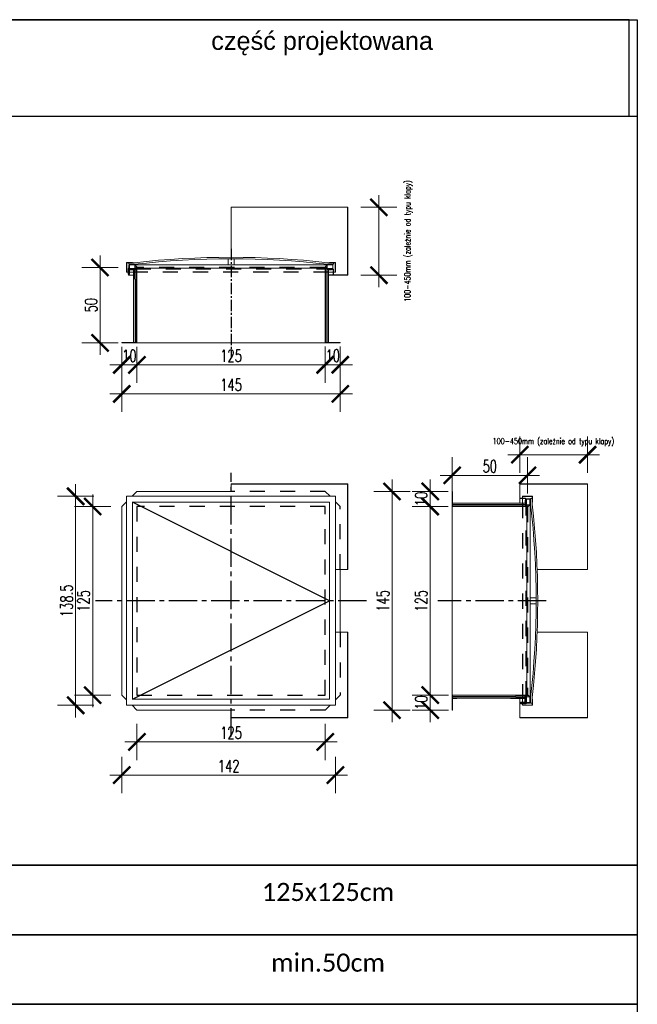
# Model space of a CAD drawing. Header units: millimetres. Extents: x 3270 to 4395, y 1975 to 3283.
# Tile 3 of 3: x 3985 to 4395, y 2630 to 3283. Entities that reach past the tile are written whole.
import ezdxf

# ---------------------------------------------------------------- set-up
doc = ezdxf.new("R2010")
doc.units = ezdxf.units.MM
doc.linetypes.add('CENTER2', pattern=[1.125, 0.75, -0.125, 0.125, -0.125])
doc.linetypes.add('PRZERYW', pattern=[4, 2, -2])
for name, color, linetype in [('CIENKA', 1, 'Continuous'), ('DESCR', 43, 'Continuous'), ('OSIE', 4, 'CENTER2'), ('PRZERYWANA', 1, 'PRZERYW')]:
    doc.layers.add(name, color=color, linetype=linetype)
doc.layers.add('GRUBA', color=7, linetype='Continuous', lineweight=18)
doc.layers.add('WYMIAROWA', color=5, linetype='Continuous', lineweight=5)
doc.styles.add('SIMPLEX', font='SIMPLEX.SHX', dxfattribs={"width": 0.7})
doc.styles.get("Standard").update_dxf_attribs({"font": 'arial.ttf'})
doc.linetypes.add('BATTING', pattern='A,0.0001,-0.1,[134,ltypeshp.shx,S=0.1,R=0,X=-0.1,Y=0],-0.2,[134,ltypeshp.shx,S=0.1,R=180,X=0.1,Y=0],-0.1', length=0.4001)
doc.dimstyles.new('OL PB 100', dxfattribs={"dimscale": 4, "dimtxt": 4, "dimasz": 0.2, "dimexe": 10, "dimexo": 10, "dimgap": 0.5, "dimtad": 1, "dimdec": 1, "dimrnd": 0.5, "dimzin": 9, "dimdsep": 46, "dimtxsty": 'SIMPLEX', "dimblk": 'thick_MSz', "dimcen": 0.05, "dimdle": 8, "dimse1": 1, "dimse2": 1, "dimclrd": 256, "dimclre": 256, "dimclrt": 3, "dimadec": 1, "dimazin": 2, "dimtfac": 1, "dimtdec": 1, "dimtix": 1, "dimtofl": 0, "dimtmove": 2, "dimatfit": 3, "dimldrblk": 'thick_MSz', "dimfxl": 10, "dimfxlon": 1, "dimtolj": 1, "dimlwd": -1, "dimlwe": -1, "dimarcsym": 0})

# ---------------------------------------------------------------- blocks, each defined once
blk = doc.blocks.new('thick_MSz')
for p, q in [((0, 15), (0, -15)), ((-10, 0), (10, 0))]:
    blk.add_line(p, q)
at = {"const_width": 2, "elevation": 2}
blk.add_lwpolyline([(-7.07, -7.07), (7.07, 7.07)], dxfattribs=at)
blk = doc.blocks.new('*D67')
at = {"layer": 'Defpoints', "color": 0, "transparency": 16777216}
for p in [(4062.77, 2834.78), (4187.77, 2834.78), (4187.77, 2803.71)]:
    blk.add_point(p, dxfattribs=at)
at = {"layer": 'WYMIAROWA', "transparency": 16777216}
blk.add_line((4063.57, 2803.71), (4186.97, 2803.71), dxfattribs=at)
at = {"layer": 'WYMIAROWA', "transparency": 16777216, "xscale": 0.8, "yscale": 0.8, "zscale": 0.8, "rotation": 180}
blk.add_blockref('thick_MSz', (4062.77, 2803.71), dxfattribs=at)
at = {"layer": 'WYMIAROWA', "transparency": 16777216, "xscale": 0.8, "yscale": 0.8, "zscale": 0.8}
blk.add_blockref('thick_MSz', (4187.77, 2803.71), dxfattribs=at)
at = {"layer": 'WYMIAROWA', "color": 3, "transparency": 16777216, "insert": (4125.27, 2809.71), "char_height": 8, "attachment_point": 5, "style": 'SIMPLEX'}
blk.add_mtext('\\A1;125', dxfattribs=at)
blk = doc.blocks.new('*D68')
at = {"layer": 'Defpoints', "color": 0, "transparency": 16777216}
for p in [(4052.77, 2834.78), (4194.57, 2834.78), (4194.57, 2781.71)]:
    blk.add_point(p, dxfattribs=at)
at = {"layer": 'WYMIAROWA', "transparency": 16777216}
blk.add_line((4053.57, 2781.71), (4193.77, 2781.71), dxfattribs=at)
at = {"layer": 'WYMIAROWA', "transparency": 16777216, "xscale": 0.8, "yscale": 0.8, "zscale": 0.8, "rotation": 180}
blk.add_blockref('thick_MSz', (4052.77, 2781.71), dxfattribs=at)
at = {"layer": 'WYMIAROWA', "transparency": 16777216, "xscale": 0.8, "yscale": 0.8, "zscale": 0.8}
blk.add_blockref('thick_MSz', (4194.57, 2781.71), dxfattribs=at)
at = {"layer": 'WYMIAROWA', "color": 3, "transparency": 16777216, "insert": (4123.67, 2787.71), "char_height": 8, "attachment_point": 5, "style": 'SIMPLEX'}
blk.add_mtext('\\A1;142', dxfattribs=at)
blk = doc.blocks.new('*D69')
at = {"layer": 'Defpoints', "color": 0, "transparency": 16777216}
for p in [(4033.44, 2959.78), (4062.77, 2959.78), (4062.77, 2834.78)]:
    blk.add_point(p, dxfattribs=at)
at = {"layer": 'WYMIAROWA', "transparency": 16777216}
blk.add_line((4033.44, 2835.58), (4033.44, 2958.98), dxfattribs=at)
at = {"layer": 'WYMIAROWA', "transparency": 16777216, "xscale": 0.8, "yscale": 0.8, "zscale": 0.8}
for p, rotation in [((4033.44, 2959.78), 90), ((4033.44, 2834.78), 270)]:
    blk.add_blockref('thick_MSz', p, dxfattribs=dict(at, rotation=rotation))
at = {"layer": 'WYMIAROWA', "color": 3, "transparency": 16777216, "insert": (4027.44, 2897.28), "char_height": 8, "attachment_point": 5, "rotation": 90, "style": 'SIMPLEX'}
blk.add_mtext('\\A1;125', dxfattribs=at)
blk = doc.blocks.new('*D70')
at = {"layer": 'Defpoints', "color": 0, "transparency": 16777216}
for p in [(4022.15, 2966.58), (4055.98, 2966.58), (4055.98, 2827.99)]:
    blk.add_point(p, dxfattribs=at)
at = {"layer": 'WYMIAROWA', "transparency": 16777216}
blk.add_line((4022.15, 2828.79), (4022.15, 2965.78), dxfattribs=at)
at = {"layer": 'WYMIAROWA', "transparency": 16777216, "xscale": 0.8, "yscale": 0.8, "zscale": 0.8}
for p, rotation in [((4022.15, 2966.58), 90), ((4022.15, 2827.99), 270)]:
    blk.add_blockref('thick_MSz', p, dxfattribs=dict(at, rotation=rotation))
at = {"layer": 'WYMIAROWA', "color": 3, "transparency": 16777216, "insert": (4016.15, 2897.28), "char_height": 8, "attachment_point": 5, "rotation": 90, "style": 'SIMPLEX'}
blk.add_mtext('\\A1;138.5', dxfattribs=at)
blk = doc.blocks.new('*D55')
at = {"layer": 'Defpoints', "color": 0, "transparency": 16777216}
for p in [(4322.01, 2980.45), (4272.01, 2959.78), (4322.01, 2959.78)]:
    blk.add_point(p, dxfattribs=at)
at = {"layer": 'WYMIAROWA', "transparency": 16777216}
blk.add_line((4272.81, 2980.45), (4321.21, 2980.45), dxfattribs=at)
at = {"layer": 'WYMIAROWA', "transparency": 16777216, "xscale": 0.8, "yscale": 0.8, "zscale": 0.8, "rotation": 180}
blk.add_blockref('thick_MSz', (4272.01, 2980.45), dxfattribs=at)
at = {"layer": 'WYMIAROWA', "transparency": 16777216, "xscale": 0.8, "yscale": 0.8, "zscale": 0.8}
blk.add_blockref('thick_MSz', (4322.01, 2980.45), dxfattribs=at)
at = {"layer": 'WYMIAROWA', "color": 3, "transparency": 16777216, "insert": (4297.01, 2986.45), "char_height": 8, "attachment_point": 5, "style": 'SIMPLEX'}
blk.add_mtext('\\A1;50', dxfattribs=at)
blk = doc.blocks.new('*D56')
at = {"layer": 'Defpoints', "color": 0, "transparency": 16777216}
for p in [(4361.91, 2994.15), (4316.91, 2974.78), (4361.91, 2974.78)]:
    blk.add_point(p, dxfattribs=at)
at = {"layer": 'WYMIAROWA', "transparency": 16777216}
blk.add_line((4317.71, 2994.15), (4361.11, 2994.15), dxfattribs=at)
at = {"layer": 'WYMIAROWA', "transparency": 16777216, "xscale": 0.8, "yscale": 0.8, "zscale": 0.8, "rotation": 180}
blk.add_blockref('thick_MSz', (4316.91, 2994.15), dxfattribs=at)
at = {"layer": 'WYMIAROWA', "transparency": 16777216, "xscale": 0.8, "yscale": 0.8, "zscale": 0.8}
blk.add_blockref('thick_MSz', (4361.91, 2994.15), dxfattribs=at)
at = {"layer": 'WYMIAROWA', "color": 3, "transparency": 16777216, "insert": (4339.21, 3002.54), "char_height": 4, "attachment_point": 5, "style": 'SIMPLEX'}
blk.add_mtext('\\A1;100-450mm (zależnie od typu klapy)', dxfattribs=at)
blk = doc.blocks.new('*D65')
at = {"layer": 'Defpoints', "color": 0, "transparency": 16777216}
for p in [(4038.35, 3118.31), (4059.02, 3118.31), (4059.02, 3068.31)]:
    blk.add_point(p, dxfattribs=at)
at = {"layer": 'WYMIAROWA', "transparency": 16777216}
blk.add_line((4038.35, 3069.11), (4038.35, 3117.51), dxfattribs=at)
at = {"layer": 'WYMIAROWA', "transparency": 16777216, "xscale": 0.8, "yscale": 0.8, "zscale": 0.8}
for p, rotation in [((4038.35, 3118.31), 90), ((4038.35, 3068.31), 270)]:
    blk.add_blockref('thick_MSz', p, dxfattribs=dict(at, rotation=rotation))
at = {"layer": 'WYMIAROWA', "color": 3, "transparency": 16777216, "insert": (4032.35, 3093.31), "char_height": 8, "attachment_point": 5, "rotation": 90, "style": 'SIMPLEX'}
blk.add_mtext('\\A1;50', dxfattribs=at)
blk = doc.blocks.new('*D66')
at = {"layer": 'Defpoints', "color": 0, "transparency": 16777216}
for p in [(4204.02, 3158.21), (4223.39, 3158.21), (4204.02, 3113.21)]:
    blk.add_point(p, dxfattribs=at)
at = {"layer": 'WYMIAROWA', "transparency": 16777216}
blk.add_line((4223.39, 3114.01), (4223.39, 3157.41), dxfattribs=at)
at = {"layer": 'WYMIAROWA', "transparency": 16777216, "xscale": 0.8, "yscale": 0.8, "zscale": 0.8}
for p, rotation in [((4223.39, 3158.21), 90), ((4223.39, 3113.21), 270)]:
    blk.add_blockref('thick_MSz', p, dxfattribs=dict(at, rotation=rotation))
at = {"layer": 'WYMIAROWA', "color": 3, "transparency": 16777216, "insert": (4242.97, 3135.85), "char_height": 4, "attachment_point": 5, "rotation": 90, "style": 'SIMPLEX'}
blk.add_mtext('\\A1;100-450mm (zależnie od typu klapy)', dxfattribs=at)
blk = doc.blocks.new('*D57')
at = {"layer": 'Defpoints', "color": 0, "transparency": 16777216}
for p in [(4062.77, 3063.71), (4187.77, 3063.71), (4062.77, 3053.75)]:
    blk.add_point(p, dxfattribs=at)
at = {"layer": 'WYMIAROWA', "transparency": 16777216}
blk.add_line((4186.97, 3053.75), (4063.57, 3053.75), dxfattribs=at)
at = {"layer": 'WYMIAROWA', "transparency": 16777216, "xscale": 0.8, "yscale": 0.8, "zscale": 0.8, "rotation": 180}
blk.add_blockref('thick_MSz', (4062.77, 3053.75), dxfattribs=at)
at = {"layer": 'WYMIAROWA', "transparency": 16777216, "xscale": 0.8, "yscale": 0.8, "zscale": 0.8}
blk.add_blockref('thick_MSz', (4187.77, 3053.75), dxfattribs=at)
at = {"layer": 'WYMIAROWA', "color": 3, "transparency": 16777216, "insert": (4125.27, 3059.75), "char_height": 8, "attachment_point": 5, "style": 'SIMPLEX'}
blk.add_mtext('\\A1;125', dxfattribs=at)
blk = doc.blocks.new('*D58')
at = {"layer": 'Defpoints', "color": 0, "transparency": 16777216}
for p in [(4052.77, 3068.31), (4062.77, 3068.56), (4052.77, 3053.75)]:
    blk.add_point(p, dxfattribs=at)
at = {"layer": 'WYMIAROWA', "transparency": 16777216}
for p, q in [((4051.97, 3053.75), (4051.17, 3053.75)), ((4063.57, 3053.75), (4064.37, 3053.75))]:
    blk.add_line(p, q, dxfattribs=at)
at = {"layer": 'WYMIAROWA', "transparency": 16777216, "xscale": 0.8, "yscale": 0.8, "zscale": 0.8}
blk.add_blockref('thick_MSz', (4052.77, 3053.75), dxfattribs=at)
at = {"layer": 'WYMIAROWA', "transparency": 16777216, "xscale": 0.8, "yscale": 0.8, "zscale": 0.8, "rotation": 180}
blk.add_blockref('thick_MSz', (4062.77, 3053.75), dxfattribs=at)
at = {"layer": 'WYMIAROWA', "color": 3, "transparency": 16777216, "insert": (4057.77, 3059.75), "char_height": 8, "attachment_point": 5, "style": 'SIMPLEX'}
blk.add_mtext('\\A1;10', dxfattribs=at)
blk = doc.blocks.new('*D59')
at = {"layer": 'Defpoints', "color": 0, "transparency": 16777216}
for p in [(4187.77, 3068.39), (4197.77, 3068.39), (4197.77, 3053.82)]:
    blk.add_point(p, dxfattribs=at)
at = {"layer": 'WYMIAROWA', "transparency": 16777216}
for p, q in [((4186.97, 3053.82), (4186.17, 3053.82)), ((4198.57, 3053.82), (4199.37, 3053.82))]:
    blk.add_line(p, q, dxfattribs=at)
at = {"layer": 'WYMIAROWA', "transparency": 16777216, "xscale": 0.8, "yscale": 0.8, "zscale": 0.8}
blk.add_blockref('thick_MSz', (4187.77, 3053.82), dxfattribs=at)
at = {"layer": 'WYMIAROWA', "transparency": 16777216, "xscale": 0.8, "yscale": 0.8, "zscale": 0.8, "rotation": 180}
blk.add_blockref('thick_MSz', (4197.77, 3053.82), dxfattribs=at)
at = {"layer": 'WYMIAROWA', "color": 3, "transparency": 16777216, "insert": (4192.77, 3059.82), "char_height": 8, "attachment_point": 5, "style": 'SIMPLEX'}
blk.add_mtext('\\A1;10', dxfattribs=at)
blk = doc.blocks.new('*D60')
at = {"layer": 'Defpoints', "color": 0, "transparency": 16777216}
for p in [(4052.77, 3068.31), (4197.77, 3068.39), (4052.77, 3034.49)]:
    blk.add_point(p, dxfattribs=at)
at = {"layer": 'WYMIAROWA', "transparency": 16777216}
blk.add_line((4196.97, 3034.49), (4053.57, 3034.49), dxfattribs=at)
at = {"layer": 'WYMIAROWA', "transparency": 16777216, "xscale": 0.8, "yscale": 0.8, "zscale": 0.8, "rotation": 180}
blk.add_blockref('thick_MSz', (4052.77, 3034.49), dxfattribs=at)
at = {"layer": 'WYMIAROWA', "transparency": 16777216, "xscale": 0.8, "yscale": 0.8, "zscale": 0.8}
blk.add_blockref('thick_MSz', (4197.77, 3034.49), dxfattribs=at)
at = {"layer": 'WYMIAROWA', "color": 3, "transparency": 16777216, "insert": (4125.27, 3040.49), "char_height": 8, "attachment_point": 5, "style": 'SIMPLEX'}
blk.add_mtext('\\A1;145', dxfattribs=at)
blk = doc.blocks.new('*D61')
at = {"layer": 'Defpoints', "color": 0, "transparency": 16777216}
for p in [(4267.41, 2959.78), (4257.45, 2834.78), (4267.41, 2834.78)]:
    blk.add_point(p, dxfattribs=at)
at = {"layer": 'WYMIAROWA', "transparency": 16777216}
blk.add_line((4257.45, 2958.98), (4257.45, 2835.58), dxfattribs=at)
at = {"layer": 'WYMIAROWA', "transparency": 16777216, "xscale": 0.8, "yscale": 0.8, "zscale": 0.8}
for p, rotation in [((4257.45, 2959.78), 90), ((4257.45, 2834.78), 270)]:
    blk.add_blockref('thick_MSz', p, dxfattribs=dict(at, rotation=rotation))
at = {"layer": 'WYMIAROWA', "color": 3, "transparency": 16777216, "insert": (4251.45, 2897.28), "char_height": 8, "attachment_point": 5, "rotation": 90, "style": 'SIMPLEX'}
blk.add_mtext('\\A1;125', dxfattribs=at)
blk = doc.blocks.new('*D62')
at = {"layer": 'Defpoints', "color": 0, "transparency": 16777216}
for p in [(4272.26, 2834.78), (4257.52, 2824.78), (4272.09, 2824.78)]:
    blk.add_point(p, dxfattribs=at)
at = {"layer": 'WYMIAROWA', "transparency": 16777216}
for p, q in [((4257.52, 2835.58), (4257.52, 2836.38)), ((4257.52, 2823.98), (4257.52, 2823.18))]:
    blk.add_line(p, q, dxfattribs=at)
at = {"layer": 'WYMIAROWA', "transparency": 16777216, "xscale": 0.8, "yscale": 0.8, "zscale": 0.8}
for p, rotation in [((4257.52, 2834.78), 270), ((4257.52, 2824.78), 90)]:
    blk.add_blockref('thick_MSz', p, dxfattribs=dict(at, rotation=rotation))
at = {"layer": 'WYMIAROWA', "color": 3, "transparency": 16777216, "insert": (4251.52, 2829.78), "char_height": 8, "attachment_point": 5, "rotation": 90, "style": 'SIMPLEX'}
blk.add_mtext('\\A1;10', dxfattribs=at)
blk = doc.blocks.new('*D63')
at = {"layer": 'Defpoints', "color": 0, "transparency": 16777216}
for p in [(4257.45, 2969.78), (4272.01, 2969.78), (4272.01, 2959.78)]:
    blk.add_point(p, dxfattribs=at)
at = {"layer": 'WYMIAROWA', "transparency": 16777216}
for p, q in [((4257.45, 2970.58), (4257.45, 2971.38)), ((4257.45, 2958.98), (4257.45, 2958.18))]:
    blk.add_line(p, q, dxfattribs=at)
at = {"layer": 'WYMIAROWA', "transparency": 16777216, "xscale": 0.8, "yscale": 0.8, "zscale": 0.8}
for p, rotation in [((4257.45, 2969.78), 270), ((4257.45, 2959.78), 90)]:
    blk.add_blockref('thick_MSz', p, dxfattribs=dict(at, rotation=rotation))
at = {"layer": 'WYMIAROWA', "color": 3, "transparency": 16777216, "insert": (4251.45, 2964.78), "char_height": 8, "attachment_point": 5, "rotation": 90, "style": 'SIMPLEX'}
blk.add_mtext('\\A1;10', dxfattribs=at)
blk = doc.blocks.new('*D64')
at = {"layer": 'Defpoints', "color": 0, "transparency": 16777216}
for p in [(4272.01, 2969.78), (4232.13, 2824.78), (4272.09, 2824.78)]:
    blk.add_point(p, dxfattribs=at)
at = {"layer": 'WYMIAROWA', "transparency": 16777216}
blk.add_line((4232.13, 2968.98), (4232.13, 2825.58), dxfattribs=at)
at = {"layer": 'WYMIAROWA', "transparency": 16777216, "xscale": 0.8, "yscale": 0.8, "zscale": 0.8}
for p, rotation in [((4232.13, 2969.78), 90), ((4232.13, 2824.78), 270)]:
    blk.add_blockref('thick_MSz', p, dxfattribs=dict(at, rotation=rotation))
at = {"layer": 'WYMIAROWA', "color": 3, "transparency": 16777216, "insert": (4226.13, 2897.28), "char_height": 8, "attachment_point": 5, "rotation": 90, "style": 'SIMPLEX'}
blk.add_mtext('\\A1;145', dxfattribs=at)

msp = doc.modelspace()

# ---------------------------------------------------------------- linework, layer by layer
at = {"layer": 'CIENKA', "color": 252, "linetype": 'BATTING', "ltscale": 0.1}
msp.add_line((4061.41, 3110.66), (4061.41, 3116.66), dxfattribs=at)
at = {"layer": 'CIENKA', "linetype": 'BATTING', "ltscale": 2}
for p, q in [((4188.92, 3116.96), (4188.92, 3068.46)), ((4061.62, 3110.66), (4061.62, 3068.46)), ((4320.66, 2960.93), (4272.16, 2960.93)), ((4314.36, 2833.63), (4272.16, 2833.63))]:
    msp.add_line(p, q, dxfattribs=at)
at = {"layer": 'CIENKA', "linetype": 'BATTING', "ltscale": 20}
msp.add_line((4314.36, 2833.42), (4320.36, 2833.42), dxfattribs=at)
at = {"layer": 'CIENKA', "color": 4}
msp.add_lwpolyline([(4059.95, 2831.96), (4190.6, 2897.28), (4059.95, 2962.61)], dxfattribs=at)
at = {"layer": 'DESCR'}
for points in [[(3269.89, 3218.62), (4389.51, 3218.62), (4389.51, 3282.63), (3269.89, 3282.63)], [(3973.74, 3282.63), (4394.91, 3282.63), (4394.91, 2722.02), (3973.74, 2722.02)], [(3269.89, 3218.62), (4394.91, 3218.62), (4394.91, 2020.66), (3269.89, 2020.66)], [(3973.74, 2722.02), (4394.91, 2722.02), (4394.91, 2722.02), (3973.74, 2722.02)], [(3973.74, 2722.02), (4394.91, 2722.02), (4394.91, 2675.87), (3973.74, 2675.87)], [(3973.74, 2675.87), (4394.91, 2675.87), (4394.91, 2629.71), (3973.74, 2629.71)], [(3973.74, 2629.71), (4394.91, 2629.71), (4394.91, 2583.55), (3973.74, 2583.55)]]:
    msp.add_lwpolyline(points, close=True, dxfattribs=at)
at = {"layer": 'GRUBA'}
for p, q in [((4202.77, 3158.21), (4125.27, 3158.21)), ((4125.27, 3158.21), (4125.27, 3125.1)), ((4202.65, 3113.34), (4202.65, 3158.21)), ((4202.77, 3113.21), (4202.77, 3158.21)), ((4055.98, 3115.11), (4055.98, 3121.36)), ((4056.13, 3121.31), (4056.13, 3115.11)), ((4056.23, 3121.61), (4059.95, 3121.61)), ((4059.98, 3121.46), (4056.28, 3121.46)), ((4061.08, 3121.46), (4057.34, 3121.46)), ((4057.34, 3121.46), (4057.34, 3120.41)), ((4059.95, 3121.61), (4059.95, 3121.46)), ((4123.27, 3124.06), (4123.27, 3120.11)), ((4127.27, 3124.06), (4123.27, 3124.06)), ((4125.27, 3124.26), (4125.27, 3124.06)), ((4127.27, 3124.06), (4127.27, 3120.11)), ((4189.46, 3121.46), (4193.2, 3121.46)), ((4190.37, 3121.46), (4189.46, 3121.46)), ((4191.4, 3121.46), (4190.4, 3121.46)), ((4190.57, 3121.46), (4194.27, 3121.46)), ((4194.32, 3121.61), (4190.6, 3121.61)), ((4190.6, 3121.61), (4190.6, 3121.46)), ((4193.2, 3121.46), (4193.2, 3120.41)), ((4194.42, 3121.31), (4194.42, 3115.11)), ((4194.57, 3115.11), (4194.57, 3121.36)), ((4055.98, 3115.11), (4056.13, 3115.11)), ((4056.13, 3115.11), (4056.97, 3115.11)), ((4056.97, 3114.16), (4056.97, 3117.19)), ((4057.34, 3118), (4057, 3117.32)), ((4057.27, 3114.62), (4057.27, 3117.19)), ((4057.27, 3114.62), (4057.27, 3116.86)), ((4057.27, 3115.04), (4057.42, 3115.04)), ((4057.3, 3117.32), (4057.64, 3118)), ((4061.08, 3120.41), (4057.34, 3120.41)), ((4057.37, 3118.13), (4057.37, 3119.86)), ((4057.37, 3119.86), (4057.67, 3119.86)), ((4057.42, 3116.86), (4057.42, 3114.66)), ((4057.42, 3115.92), (4057.42, 3114.66)), ((4057.67, 3115.11), (4057.42, 3115.11)), ((4057.47, 3114.66), (4057.67, 3114.66)), ((4057.52, 3117.11), (4061.7, 3117.11)), ((4061.7, 3116.96), (4057.52, 3116.96)), ((4057.67, 3119.86), (4057.67, 3118.13)), ((4057.67, 3116.66), (4057.67, 3114.16)), ((4057.97, 3116.56), (4057.97, 3114.16)), ((4060.52, 3115.11), (4057.97, 3115.11)), ((4062.17, 3116.66), (4058.07, 3116.66)), ((4059.17, 3120.11), (4059.17, 3120.41)), ((4059.17, 3117.11), (4059.17, 3117.41)), ((4059.24, 3117.11), (4059.74, 3117.11)), ((4059.24, 3117.11), (4059.74, 3117.11)), ((4060.17, 3120.11), (4060.17, 3120.41)), ((4060.17, 3117.11), (4060.17, 3117.41)), ((4060.52, 3106.96), (4060.52, 3116.66)), ((4060.62, 3068.46), (4060.62, 3116.66)), ((4189.12, 3120.11), (4061.42, 3120.11)), ((4061.42, 3117.41), (4061.93, 3117.41)), ((4061.67, 3119.84), (4063.56, 3117.78)), ((4062.32, 3116.96), (4061.7, 3116.96)), ((4061.79, 3117.16), (4062.39, 3118.21)), ((4062.44, 3117.99), (4061.91, 3117.09)), ((4062.27, 3116.56), (4062.27, 3110.66)), ((4062.6, 3118.31), (4062.77, 3118.31)), ((4062.62, 3068.56), (4062.62, 3117.94)), ((4062.77, 3118.31), (4063.07, 3118.31)), ((4062.77, 3118.11), (4062.77, 3118.31)), ((4062.77, 3118.11), (4062.77, 3068.56)), ((4062.77, 3118.11), (4062.77, 3068.56)), ((4186.98, 3117.78), (4063.56, 3117.78)), ((4188.87, 3119.84), (4186.98, 3117.78)), ((4187.77, 3118.31), (4187.47, 3118.31)), ((4187.77, 3118.11), (4187.77, 3118.31)), ((4187.95, 3118.31), (4187.77, 3118.31)), ((4187.77, 3118.11), (4187.77, 3068.56)), ((4187.92, 3068.56), (4187.92, 3117.94)), ((4188.11, 3117.99), (4188.63, 3117.09)), ((4188.76, 3117.16), (4188.15, 3118.21)), ((4189.12, 3117.41), (4188.62, 3117.41)), ((4193.02, 3117.11), (4188.85, 3117.11)), ((4188.85, 3116.96), (4193.02, 3116.96)), ((4189.46, 3120.41), (4193.2, 3120.41)), ((4189.92, 3068.46), (4189.92, 3116.96)), ((4190.02, 3106.96), (4190.02, 3116.71)), ((4193.12, 3115.11), (4190.02, 3115.11)), ((4190.17, 3116.86), (4191.92, 3116.86)), ((4190.37, 3120.11), (4190.37, 3120.41)), ((4191.37, 3120.41), (4190.37, 3120.41)), ((4190.37, 3117.11), (4190.37, 3117.41)), ((4191.3, 3117.11), (4190.8, 3117.11)), ((4191.37, 3120.11), (4191.37, 3120.41)), ((4191.37, 3117.11), (4191.37, 3117.41)), ((4191.92, 3116.86), (4191.92, 3116.96)), ((4193.12, 3116.86), (4193.12, 3113.21)), ((4193.12, 3115.92), (4193.12, 3113.21)), ((4193.27, 3113.21), (4193.27, 3116.86)), ((4194.42, 3115.11), (4193.28, 3115.11)), ((4194.57, 3115.11), (4194.42, 3115.11)), ((4057.27, 3113.21), (4057.27, 3113.7)), ((4057.42, 3113.21), (4057.27, 3113.21)), ((4057.42, 3113.66), (4057.42, 3113.21)), ((4057.42, 3113.21), (4060.52, 3113.21)), ((4057.47, 3114.36), (4057.67, 3114.36)), ((4062.27, 3110.66), (4062.62, 3110.66)), ((4190.02, 3113.34), (4193.12, 3113.34)), ((4193.12, 3113.21), (4190.02, 3113.21)), ((4190.02, 3113.21), (4202.77, 3113.21)), ((4193.12, 3113.66), (4193.12, 3113.21)), ((4193.12, 3113.21), (4193.27, 3113.21)), ((4193.27, 3113.21), (4193.27, 3113.7)), ((4193.27, 3113.34), (4202.65, 3113.34)), ((4060.62, 3106.96), (4060.52, 3106.96)), ((4189.92, 3106.96), (4190.02, 3106.96)), ((4060.52, 3068.71), (4060.52, 3071.46)), ((4060.52, 3071.46), (4060.62, 3071.46)), ((4190.02, 3071.46), (4189.92, 3071.46)), ((4190.02, 3068.71), (4190.02, 3071.46)), ((4052.77, 3068.46), (4062.52, 3068.46)), ((4052.77, 3068.31), (4052.77, 3068.46)), ((4062.52, 3068.31), (4052.77, 3068.31)), ((4057.62, 3068.56), (4060.37, 3068.56)), ((4057.62, 3068.46), (4057.62, 3068.56)), ((4187.77, 3068.31), (4062.77, 3068.31)), ((4187.77, 3068.31), (4171.14, 3068.31)), ((4197.77, 3068.46), (4188.02, 3068.46)), ((4188.02, 3068.31), (4197.77, 3068.31)), ((4192.92, 3068.56), (4190.17, 3068.56)), ((4192.92, 3068.46), (4192.92, 3068.56)), ((4197.77, 3068.31), (4197.77, 3068.46)), ((4202.77, 2974.78), (4125.27, 2974.78)), ((4125.27, 2974.78), (4125.27, 2969.78)), ((4202.65, 2974.66), (4125.27, 2974.66)), ((4202.65, 2918.11), (4202.65, 2974.66)), ((4202.77, 2918.11), (4202.77, 2974.78)), ((4316.91, 2974.78), (4361.91, 2974.78)), ((4316.91, 2962.03), (4316.91, 2974.78)), ((4317.04, 2974.66), (4361.91, 2974.66)), ((4317.04, 2965.28), (4317.04, 2974.66)), ((4361.91, 2974.78), (4361.91, 2918.11)), ((4062.77, 2969.78), (4059.57, 2966.58)), ((4272.01, 2960.03), (4272.01, 2969.78)), ((4272.01, 2969.78), (4272.16, 2969.78)), ((4272.16, 2969.78), (4272.16, 2960.03)), ((4272.16, 2964.93), (4272.26, 2964.93)), ((4272.26, 2964.93), (4272.26, 2962.18)), ((4316.91, 2965.28), (4320.56, 2965.28)), ((4316.91, 2965.28), (4317.4, 2965.28)), ((4316.91, 2965.13), (4316.91, 2965.28)), ((4319.62, 2965.13), (4316.91, 2965.13)), ((4320.56, 2965.13), (4316.91, 2965.13)), ((4317.36, 2965.13), (4316.91, 2965.13)), ((4316.91, 2965.13), (4316.91, 2962.03)), ((4317.04, 2962.03), (4317.04, 2965.13)), ((4318.81, 2966.58), (4325.06, 2966.58)), ((4318.81, 2966.58), (4318.81, 2966.43)), ((4325.01, 2966.43), (4318.81, 2966.43)), ((4318.81, 2966.43), (4318.81, 2965.29)), ((4318.81, 2965.13), (4318.81, 2962.03)), ((4320.66, 2960.85), (4320.66, 2965.03)), ((4320.81, 2965.03), (4320.81, 2960.85)), ((4324.11, 2961.47), (4324.11, 2965.21)), ((4325.16, 2965.21), (4324.11, 2965.21)), ((4325.16, 2962.58), (4325.16, 2966.28)), ((4325.16, 2961.47), (4325.16, 2965.21)), ((4325.31, 2966.33), (4325.31, 2962.61)), ((4055.98, 2962.99), (4052.77, 2959.78)), ((4272.01, 2959.78), (4272.01, 2943.15)), ((4272.01, 2959.78), (4272.01, 2834.78)), ((4272.16, 2961.93), (4320.66, 2961.93)), ((4272.26, 2959.93), (4321.64, 2959.93)), ((4321.81, 2959.78), (4272.26, 2959.78)), ((4272.41, 2962.03), (4275.16, 2962.03)), ((4275.16, 2962.03), (4275.16, 2961.93)), ((4310.66, 2961.93), (4310.66, 2962.03)), ((4310.66, 2962.03), (4320.41, 2962.03)), ((4320.56, 2962.18), (4320.56, 2963.93)), ((4320.56, 2963.93), (4320.66, 2963.93)), ((4321.69, 2960.12), (4320.79, 2960.64)), ((4320.81, 2963.38), (4321.11, 2963.38)), ((4320.81, 2963.31), (4320.81, 2962.81)), ((4320.81, 2962.38), (4321.11, 2962.38)), ((4320.86, 2960.77), (4321.91, 2960.16)), ((4321.11, 2961.13), (4321.11, 2960.62)), ((4323.54, 2960.88), (4321.48, 2958.99)), ((4321.48, 2958.99), (4321.48, 2835.57)), ((4321.81, 2959.78), (4322.01, 2959.78)), ((4322.01, 2959.96), (4322.01, 2959.78)), ((4322.01, 2959.78), (4322.01, 2959.48)), ((4323.81, 2963.38), (4324.11, 2963.38)), ((4323.81, 2962.38), (4324.11, 2962.38)), ((4323.81, 2961.13), (4323.81, 2833.43)), ((4324.11, 2963.38), (4324.11, 2962.38)), ((4325.16, 2963.41), (4325.16, 2962.41)), ((4325.31, 2962.61), (4325.16, 2962.61)), ((4325.16, 2962.38), (4325.16, 2961.47)), ((4194.57, 2918.11), (4202.77, 2918.11)), ((4328.42, 2918.11), (4361.91, 2918.11)), ((4327.76, 2899.28), (4323.81, 2899.28)), ((4327.76, 2899.28), (4327.76, 2895.28)), ((4327.76, 2895.28), (4323.81, 2895.28)), ((4327.96, 2897.28), (4327.76, 2897.28)), ((4194.57, 2876.45), (4202.77, 2876.45)), ((4202.65, 2876.45), (4202.65, 2819.91)), ((4202.77, 2876.45), (4202.77, 2819.78)), ((4328.42, 2876.45), (4361.91, 2876.45)), ((4361.91, 2876.45), (4361.91, 2819.78)), ((4055.98, 2831.58), (4052.77, 2834.78)), ((4272.01, 2834.53), (4272.01, 2824.78)), ((4272.16, 2824.78), (4272.16, 2834.53)), ((4321.81, 2834.78), (4272.26, 2834.78)), ((4321.81, 2834.78), (4272.26, 2834.78)), ((4272.26, 2834.63), (4321.64, 2834.63)), ((4314.36, 2834.28), (4314.36, 2834.63)), ((4320.26, 2834.28), (4314.36, 2834.28)), ((4320.36, 2834.18), (4320.36, 2830.08)), ((4320.66, 2834.33), (4320.66, 2833.71)), ((4320.66, 2833.71), (4320.66, 2829.53)), ((4321.69, 2834.44), (4320.79, 2833.92)), ((4320.81, 2829.53), (4320.81, 2833.71)), ((4320.86, 2833.79), (4321.91, 2834.4)), ((4321.11, 2833.43), (4321.11, 2833.94)), ((4323.54, 2833.68), (4321.48, 2835.57)), ((4321.81, 2834.78), (4322.01, 2834.78)), ((4322.01, 2834.78), (4322.01, 2835.08)), ((4322.01, 2834.61), (4322.01, 2834.78)), ((4062.77, 2824.78), (4059.57, 2827.99)), ((4272.16, 2832.63), (4320.36, 2832.63)), ((4272.16, 2829.63), (4272.26, 2829.63)), ((4272.26, 2829.63), (4272.26, 2832.38)), ((4272.41, 2832.53), (4275.16, 2832.53)), ((4275.16, 2832.53), (4275.16, 2832.63)), ((4310.66, 2832.63), (4310.66, 2832.53)), ((4310.66, 2832.53), (4320.36, 2832.53)), ((4316.91, 2829.43), (4316.91, 2832.53)), ((4316.91, 2832.53), (4316.91, 2819.78)), ((4316.91, 2829.43), (4316.91, 2832.53)), ((4317.36, 2829.43), (4316.91, 2829.43)), ((4316.91, 2829.43), (4316.91, 2829.28)), ((4316.91, 2829.28), (4317.4, 2829.28)), ((4317.04, 2832.53), (4317.04, 2829.43)), ((4317.04, 2829.28), (4317.04, 2819.91)), ((4320.26, 2829.98), (4317.86, 2829.98)), ((4320.36, 2829.68), (4317.86, 2829.68)), ((4317.86, 2828.98), (4320.89, 2828.98)), ((4318.06, 2829.48), (4318.06, 2829.68)), ((4318.32, 2829.28), (4320.56, 2829.28)), ((4318.32, 2829.28), (4320.89, 2829.28)), ((4318.36, 2829.48), (4318.36, 2829.68)), ((4319.62, 2829.43), (4318.36, 2829.43)), ((4320.56, 2829.43), (4318.36, 2829.43)), ((4318.74, 2829.28), (4318.74, 2829.43)), ((4318.81, 2832.53), (4318.81, 2829.98)), ((4318.81, 2829.68), (4318.81, 2829.43)), ((4318.81, 2828.14), (4318.81, 2828.98)), ((4325.01, 2828.14), (4318.81, 2828.14)), ((4318.81, 2827.99), (4318.81, 2828.14)), ((4318.81, 2827.99), (4325.06, 2827.99)), ((4320.81, 2832.18), (4321.11, 2832.18)), ((4320.81, 2831.25), (4320.81, 2831.75)), ((4320.81, 2831.25), (4320.81, 2831.75)), ((4320.81, 2831.18), (4321.11, 2831.18)), ((4321.02, 2829.31), (4321.7, 2829.64)), ((4321.7, 2829.34), (4321.02, 2829.01)), ((4323.56, 2829.68), (4321.83, 2829.68)), ((4321.83, 2829.38), (4323.56, 2829.38)), ((4323.56, 2829.38), (4323.56, 2829.68)), ((4323.81, 2832.18), (4324.11, 2832.18)), ((4323.81, 2831.18), (4324.11, 2831.18)), ((4324.11, 2833.09), (4324.11, 2829.35)), ((4325.16, 2829.35), (4324.11, 2829.35)), ((4325.16, 2833.09), (4325.16, 2829.35)), ((4325.16, 2831.99), (4325.16, 2828.29)), ((4325.31, 2831.96), (4325.16, 2831.96)), ((4325.31, 2828.24), (4325.31, 2831.96)), ((4125.27, 2819.78), (4125.27, 2824.78)), ((4272.01, 2824.78), (4272.16, 2824.78)), ((4202.65, 2819.91), (4125.27, 2819.91)), ((4202.77, 2819.78), (4125.27, 2819.78)), ((4316.91, 2819.78), (4361.91, 2819.78)), ((4317.04, 2819.91), (4361.91, 2819.91))]:
    msp.add_line(p, q, dxfattribs=at)
at = {"layer": 'GRUBA', "color": 7}
for p, q in [((4060.85, 3116.96), (4058.1, 3116.96)), ((4188.87, 3119.86), (4188.87, 3117.66)), ((4192.62, 3120.11), (4189.12, 3120.11)), ((4189.12, 3117.41), (4192.62, 3117.41)), ((4189.7, 3116.96), (4192.45, 3116.96)), ((4192.87, 3118.76), (4192.87, 3119.86)), ((4192.87, 3117.66), (4192.87, 3118.76)), ((4320.66, 2961.71), (4320.66, 2964.46)), ((4321.11, 2961.13), (4321.11, 2964.63)), ((4321.36, 2964.88), (4322.46, 2964.88)), ((4322.46, 2964.88), (4323.56, 2964.88)), ((4323.81, 2964.63), (4323.81, 2961.13)), ((4323.56, 2960.88), (4321.36, 2960.88)), ((4320.66, 2832.86), (4320.66, 2830.11))]:
    msp.add_line(p, q, dxfattribs=at)
for points in [[(4057.67, 3118.61), (4057.67, 3118.61), (4057.67, 3119.86), (4057.67, 3119.86, -0.414214), (4057.92, 3120.11), (4061.42, 3120.11, -0.414214), (4061.67, 3119.86), (4061.67, 3117.66, -0.414214), (4061.42, 3117.41), (4057.92, 3117.41, -0.414214), (4057.67, 3117.66), (4057.67, 3118.61)], [(4057.82, 3119.86), (4057.82, 3119.86, -0.414214), (4057.92, 3119.96), (4061.42, 3119.96, -0.414214), (4061.52, 3119.86), (4061.52, 3117.66, -0.414214), (4061.42, 3117.56), (4057.92, 3117.56, -0.414214), (4057.82, 3117.66), (4057.82, 3119.86)], [(4192.72, 3119.86), (4192.72, 3119.86, 0.414214), (4192.62, 3119.96), (4189.12, 3119.96, 0.414214), (4189.02, 3119.86), (4189.02, 3117.66, 0.414214), (4189.12, 3117.56), (4192.62, 3117.56, 0.414214), (4192.72, 3117.66), (4192.72, 3119.86)], [(4323.56, 2964.73), (4323.56, 2964.73, -0.414214), (4323.66, 2964.63), (4323.66, 2961.13, -0.414214), (4323.56, 2961.03), (4321.36, 2961.03, -0.414214), (4321.26, 2961.13), (4321.26, 2964.63, -0.414214), (4321.36, 2964.73), (4323.56, 2964.73)], [(4322.31, 2829.68), (4322.31, 2829.68), (4323.56, 2829.68), (4323.56, 2829.68, 0.414214), (4323.81, 2829.93), (4323.81, 2833.43, 0.414214), (4323.56, 2833.68), (4321.36, 2833.68, 0.414214), (4321.11, 2833.43), (4321.11, 2829.93, 0.414214), (4321.36, 2829.68), (4322.31, 2829.68)], [(4323.56, 2829.83), (4323.56, 2829.83, 0.414214), (4323.66, 2829.93), (4323.66, 2833.43, 0.414214), (4323.56, 2833.53), (4321.36, 2833.53, 0.414214), (4321.26, 2833.43), (4321.26, 2829.93, 0.414214), (4321.36, 2829.83), (4323.56, 2829.83)]]:
    msp.add_lwpolyline(points, format="xyb", dxfattribs=at)
at = {"layer": 'GRUBA'}
for points in [[(4062.77, 3068.56), (4062.77, 3068.31), (4062.52, 3068.31)], [(4188.02, 3068.31), (4187.77, 3068.31), (4187.77, 3068.56)], [(4125.27, 2969.78), (4062.77, 2969.78)], [(4052.77, 2959.78), (4052.77, 2834.78)], [(4272.01, 2960.03), (4272.01, 2959.78), (4272.26, 2959.78)], [(4197.77, 2876.45), (4197.77, 2918.11)], [(4272.26, 2834.78), (4272.01, 2834.78), (4272.01, 2834.53)], [(4062.77, 2824.78), (4125.27, 2824.78)]]:
    msp.add_lwpolyline(points, dxfattribs=at)
for points in [[(4194.57, 2966.58), (4055.98, 2966.58), (4055.98, 2827.99), (4194.57, 2827.99)], [(4190.6, 2962.61), (4059.95, 2962.61), (4059.95, 2831.96), (4190.6, 2831.96)]]:
    msp.add_lwpolyline(points, close=True, dxfattribs=at)
for centre in [(4057.47, 3114.16), (4317.86, 2829.48)]:
    msp.add_circle(centre, 0.2, dxfattribs=at)
for centre, radius, start, end in [((4056.23, 3121.36), 0.25, 90, 180), ((4056.28, 3121.31), 0.15, 90, 180), ((4125.27, 2556.71), 568.39, 83.51557, 96.48443), ((4125.27, 2557.15), 566.9, 83.49847, 96.50153), ((4194.27, 3121.31), 0.15, 0, 90), ((4194.32, 3121.36), 0.25, 0, 90), ((4057.27, 3117.19), 0.3, 153.43495, 180), ((4057.47, 3114.16), 0.5, 90, 0), ((4057.57, 3117.19), 0.3, 153.43495, 180), ((4057.52, 3116.86), 0.25, 90, 180), ((4057.07, 3118.13), 0.3, 333.43495, 0), ((4057.52, 3116.86), 0.1, 90, 180), ((4057.27, 3118.17), 0.404, 335.1487, 354.94463), ((4057.97, 3116.66), 0.3, 90, 180), ((4058.07, 3116.56), 0.1, 90, 180), ((4061.7, 3117.21), 0.1, 270, 330), ((4061.7, 3117.21), 0.25, 270, 330), ((4062.17, 3116.56), 0.1, 0, 90), ((4062.32, 3116.66), 0.3, 0, 90), ((4062.57, 3118.11), 0.205, 0, 150), ((4062.52, 3117.94), 0.1, 0, 150), ((4187.98, 3118.11), 0.205, 30, 180), ((4188.02, 3117.94), 0.1, 30, 180), ((4188.85, 3117.21), 0.25, 210, 270), ((4188.85, 3117.21), 0.1, 210, 270), ((4190.17, 3116.71), 0.25, 90, 180), ((4190.17, 3116.71), 0.15, 90, 180), ((4193.02, 3116.86), 0.25, 0, 90), ((4193.02, 3116.86), 0.1, 0, 90), ((4060.37, 3068.71), 0.25, 270, 0), ((4060.37, 3068.71), 0.15, 270, 0), ((4062.52, 3068.56), 0.1, 270, 0), ((4062.52, 3068.56), 0.25, 270, 0), ((4062.52, 3068.56), 0.25, 270, 0), ((4062.52, 3068.56), 0.1, 270, 0), ((4188.02, 3068.56), 0.25, 180, 270), ((4188.02, 3068.56), 0.1, 180, 270), ((4190.17, 3068.71), 0.25, 180, 270), ((4190.17, 3068.71), 0.15, 180, 270), ((4320.56, 2965.03), 0.25, 0, 90), ((4320.56, 2965.03), 0.1, 0, 90), ((4325.01, 2966.28), 0.15, 0, 90), ((4325.06, 2966.33), 0.25, 0, 90), ((4272.26, 2960.03), 0.25, 180, 270), ((4272.41, 2962.18), 0.25, 180, 270), ((4272.26, 2960.03), 0.1, 180, 270), ((4272.41, 2962.18), 0.15, 180, 270), ((4320.41, 2962.18), 0.15, 270, 0), ((4320.41, 2962.18), 0.25, 270, 0), ((4320.91, 2960.85), 0.25, 180, 240), ((4320.91, 2960.85), 0.1, 180, 240), ((4321.64, 2960.03), 0.1, 270, 60), ((4321.81, 2959.99), 0.205, 270, 60), ((3760.85, 2897.28), 566.9, 353.49847, 6.50153), ((3760.41, 2897.28), 568.39, 353.51557, 6.48443), ((4272.26, 2834.53), 0.25, 90, 180), ((4272.26, 2834.53), 0.25, 90, 180), ((4272.26, 2834.53), 0.1, 90, 180), ((4272.26, 2834.53), 0.1, 90, 180), ((4320.26, 2834.18), 0.1, 0, 90), ((4320.36, 2834.33), 0.3, 0, 90), ((4320.91, 2833.71), 0.25, 120, 180), ((4320.91, 2833.71), 0.1, 120, 180), ((4321.64, 2834.53), 0.1, 300, 90), ((4321.81, 2834.58), 0.205, 300, 90), ((4272.41, 2832.38), 0.25, 90, 180), ((4272.41, 2832.38), 0.15, 90, 180), ((4317.86, 2829.48), 0.5, 90, 0), ((4320.26, 2830.08), 0.1, 270, 0), ((4320.36, 2829.98), 0.3, 270, 0), ((4320.56, 2829.53), 0.25, 270, 0), ((4320.56, 2829.53), 0.1, 270, 0), ((4320.89, 2829.58), 0.3, 270, 296.56505), ((4320.89, 2829.28), 0.3, 270, 296.56505), ((4321.87, 2829.28), 0.404, 95.05537, 114.8513), ((4321.83, 2829.08), 0.3, 90, 116.56505), ((4325.01, 2828.29), 0.15, 270, 0), ((4325.06, 2828.24), 0.25, 270, 0)]:
    msp.add_arc(centre, radius, start, end, dxfattribs=at)
at = {"layer": 'GRUBA', "color": 7}
for centre, start, end in [((4189.12, 3119.86), 90, 180), ((4189.12, 3117.66), 180, 270), ((4192.62, 3119.86), 0, 90), ((4192.62, 3117.66), 270, 0), ((4321.36, 2964.63), 90, 180), ((4323.56, 2964.63), 0, 90), ((4321.36, 2961.13), 180, 270), ((4323.56, 2961.13), 270, 0)]:
    msp.add_arc(centre, 0.25, start, end, dxfattribs=at)
at = {"layer": 'OSIE', "ltscale": 10}
msp.add_line((4125.27, 3130.63), (4125.27, 3058.83), dxfattribs=at)
msp.add_line((4125.27, 3130.63), (4125.27, 3058.83), dxfattribs=at)
at = {"layer": 'OSIE', "ltscale": 25}
for p, q in [((4125.27, 2807.33), (4125.27, 2982.23)), ((4215.22, 2897.28), (4035.33, 2897.28)), ((4334.33, 2897.28), (4262.53, 2897.28)), ((4334.33, 2897.28), (4262.53, 2897.28))]:
    msp.add_line(p, q, dxfattribs=at)
at = {"layer": 'PRZERYWANA', "ltscale": 5}
for p, q in [((4190.02, 3115.11), (4060.52, 3115.11)), ((4061.93, 3117.41), (4187.77, 3117.41)), ((4187.47, 3118.31), (4063.07, 3118.31)), ((4187.77, 2969.78), (4190.98, 2966.58)), ((4194.57, 2962.99), (4197.77, 2959.78)), ((4318.81, 2962.03), (4318.81, 2832.53)), ((4321.11, 2833.94), (4321.11, 2959.78)), ((4322.01, 2959.48), (4322.01, 2835.08)), ((4194.57, 2831.58), (4197.77, 2834.78)), ((4187.77, 2824.78), (4190.98, 2827.99))]:
    msp.add_line(p, q, dxfattribs=at)
at = {"layer": 'PRZERYWANA'}
for p, q in [((4193.28, 3115.11), (4193.12, 3115.11)), ((4318.81, 2965.29), (4318.81, 2965.13))]:
    msp.add_line(p, q, dxfattribs=at)
at = {"layer": 'PRZERYWANA', "ltscale": 5}
for points in [[(4187.77, 2969.78), (4125.27, 2969.78)], [(4187.77, 2959.78), (4062.77, 2959.78), (4062.77, 2834.78), (4187.77, 2834.78), (4187.77, 2959.78)], [(4197.77, 2918.11), (4197.77, 2959.78)], [(4197.77, 2876.45), (4197.77, 2834.78)], [(4187.77, 2824.78), (4125.27, 2824.78)]]:
    msp.add_lwpolyline(points, dxfattribs=at)

# ---------------------------------------------------------------- texts
at = {"char_height": 12, "attachment_point": 1}
for s, insert, width in [('\\pxqc;część projektowana', (3975.15, 3274.63), 421.1649), ('\\pxqc;{\\fCalibri|b0|i0|c238|p0;125x125cm}', (3991.13, 2710.21), 397.0186), ('\\pxqc;{\\fCalibri|b0|i0|c238|p0;min.50cm}', (3991.13, 2663.35), 397.0186)]:
    msp.add_mtext(s, dxfattribs=dict(at, insert=insert, width=width))

# ---------------------------------------------------------------- dimensions: what is measured, and where the dimension line sits
at = {"layer": 'WYMIAROWA'}
dim = msp.add_linear_dim(base=(4223.39, 3158.21), p1=(4204.02, 3113.21), p2=(4204.02, 3158.21), angle=90, text='100-450mm (zależnie od typu klapy)', dimstyle='OL PB 100', override={"dimtxt": 1, "dimgap": 0.2}, dxfattribs=at)
dim.commit()
dim.dimension.update_dxf_attribs({"geometry": '*D66', "text_midpoint": (4242.97, 3135.85), "dimtype": 160})
for base, p1, p2, angle, picture, middle in [((4038.35, 3118.31), (4059.02, 3068.31), (4059.02, 3118.31), 90, '*D65', (4032.35, 3093.31)), ((4052.77, 3053.75), (4062.77, 3068.56), (4052.77, 3068.31), 180, '*D58', (4057.77, 3059.75)), ((4052.77, 3034.49), (4197.77, 3068.39), (4052.77, 3068.31), 180, '*D60', (4125.27, 3040.49)), ((4062.77, 3053.75), (4187.77, 3063.71), (4062.77, 3063.71), 180, '*D57', (4125.27, 3059.75)), ((4197.77, 3053.82), (4187.77, 3068.39), (4197.77, 3068.39), 180, '*D59', (4192.77, 3059.82)), ((4232.13, 2824.78), (4272.01, 2969.78), (4272.09, 2824.78), 270, '*D64', (4226.13, 2897.28)), ((4257.45, 2969.78), (4272.01, 2959.78), (4272.01, 2969.78), 270, '*D63', (4251.45, 2964.78)), ((4022.15, 2966.58), (4055.98, 2827.99), (4055.98, 2966.58), 90, '*D70', (4016.15, 2897.28)), ((4033.44, 2959.78), (4062.77, 2834.78), (4062.77, 2959.78), 90, '*D69', (4027.44, 2897.28)), ((4257.45, 2834.78), (4267.41, 2959.78), (4267.41, 2834.78), 270, '*D61', (4251.45, 2897.28)), ((4257.52, 2824.78), (4272.26, 2834.78), (4272.09, 2824.78), 270, '*D62', (4251.52, 2829.78))]:
    dim = msp.add_linear_dim(base=base, p1=p1, p2=p2, angle=angle, dimstyle='OL PB 100', override={"dimtxt": 2}, dxfattribs=at)
    dim.commit()
    dim.dimension.update_dxf_attribs({"geometry": picture, "text_midpoint": middle})
dim = msp.add_linear_dim(base=(4361.91, 2994.15), p1=(4316.91, 2974.78), p2=(4361.91, 2974.78), text='100-450mm (zależnie od typu klapy)', dimstyle='OL PB 100', override={"dimtxt": 1, "dimgap": 0.2}, dxfattribs=at)
dim.commit()
dim.dimension.update_dxf_attribs({"geometry": '*D56', "text_midpoint": (4339.21, 3002.54), "dimtype": 160})
for base, p1, p2, picture, middle in [((4322.01, 2980.45), (4272.01, 2959.78), (4322.01, 2959.78), '*D55', (4297.01, 2986.45)), ((4194.57, 2781.71), (4052.77, 2834.78), (4194.57, 2834.78), '*D68', (4123.67, 2787.71)), ((4187.77, 2803.71), (4062.77, 2834.78), (4187.77, 2834.78), '*D67', (4125.27, 2809.71))]:
    dim = msp.add_linear_dim(base=base, p1=p1, p2=p2, dimstyle='OL PB 100', override={"dimtxt": 2}, dxfattribs=at)
    dim.commit()
    dim.dimension.update_dxf_attribs({"geometry": picture, "text_midpoint": middle})

doc.saveas('drawing.dxf')
